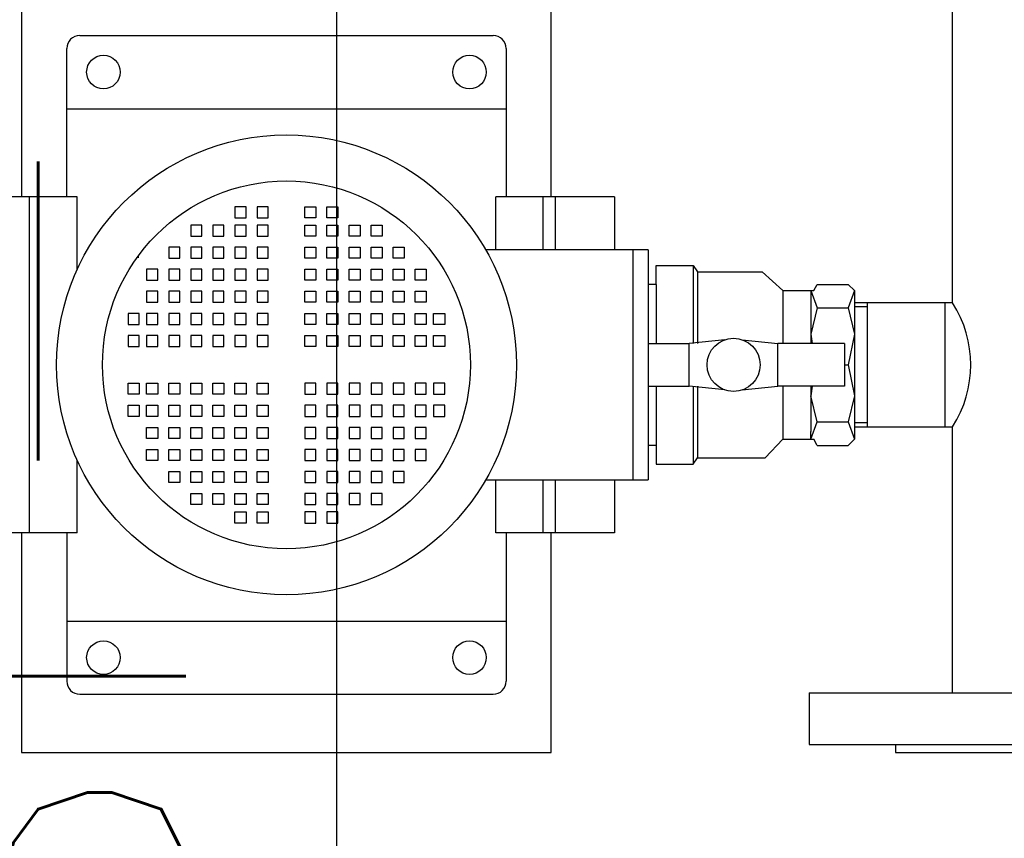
# Model space of a CAD drawing. Header units: inches. Extents: x -281236 to -70395, y 38777 to 102341.
# Tile 31 of 244: x -139570 to -139532, y 41287 to 41319. Entities that reach past the tile are written whole.
import ezdxf
from ezdxf.enums import TextEntityAlignment as Align

# ---------------------------------------------------------------- set-up
doc = ezdxf.new("R2010")
doc.units = ezdxf.units.IN
doc.header["$MEASUREMENT"] = 0
for name, color, linetype in [('Cieniutko', 8, 'Continuous'), ('E-90', 6, 'Continuous'), ('E35', 6, 'Continuous')]:
    doc.layers.add(name, color=color, linetype=linetype)
doc.styles.add('ROMANS', font='romans', dxfattribs={"width": 0.85})

msp = doc.modelspace()

# ---------------------------------------------------------------- linework, layer by layer
at = {"layer": 'Cieniutko'}
for p, q in [((-139534.349, 41308.198), (-139534.349, 41333.398)), ((-139570.379, 41329.298), (-139570.379, 41312.298)), ((-139549.879, 41312.298), (-139549.879, 41329.298)), ((-139568.129, 41318.548), (-139552.129, 41318.548)), ((-139568.629, 41312.298), (-139568.629, 41318.048)), ((-139551.629, 41318.048), (-139551.629, 41312.298)), ((-139568.629, 41315.715), (-139551.629, 41315.715)), ((-139568.229, 41312.298), (-139572.829, 41312.298)), ((-139570.069, 41299.298), (-139570.069, 41312.298)), ((-139568.229, 41309.486), (-139568.229, 41312.298)), ((-139547.429, 41312.298), (-139552.029, 41312.298)), ((-139552.029, 41310.248), (-139552.029, 41312.298)), ((-139550.189, 41310.248), (-139550.189, 41312.298)), ((-139549.729, 41312.298), (-139549.729, 41310.248)), ((-139547.429, 41312.298), (-139547.429, 41310.248)), ((-139562.122, 41311.921), (-139562.122, 41311.494)), ((-139561.695, 41311.921), (-139562.122, 41311.921)), ((-139561.695, 41311.494), (-139561.695, 41311.921)), ((-139561.268, 41311.921), (-139561.268, 41311.494)), ((-139560.841, 41311.921), (-139561.268, 41311.921)), ((-139560.841, 41311.494), (-139560.841, 41311.921)), ((-139559.417, 41311.921), (-139558.99, 41311.921)), ((-139559.417, 41311.494), (-139559.417, 41311.921)), ((-139558.99, 41311.921), (-139558.99, 41311.494)), ((-139558.562, 41311.921), (-139558.135, 41311.921)), ((-139558.562, 41311.494), (-139558.562, 41311.921)), ((-139558.135, 41311.921), (-139558.135, 41311.494)), ((-139562.122, 41311.494), (-139561.695, 41311.494)), ((-139561.268, 41311.494), (-139560.841, 41311.494)), ((-139558.99, 41311.494), (-139559.417, 41311.494)), ((-139558.135, 41311.494), (-139558.562, 41311.494)), ((-139563.831, 41311.209), (-139563.831, 41310.782)), ((-139563.404, 41311.209), (-139563.831, 41311.209)), ((-139563.831, 41311.209), (-139563.831, 41310.782)), ((-139563.404, 41311.209), (-139563.831, 41311.209)), ((-139563.404, 41310.782), (-139563.404, 41311.209)), ((-139563.404, 41310.782), (-139563.404, 41311.209)), ((-139562.977, 41311.209), (-139562.977, 41310.782)), ((-139562.55, 41311.209), (-139562.977, 41311.209)), ((-139562.55, 41310.782), (-139562.55, 41311.209)), ((-139562.122, 41311.209), (-139562.122, 41310.782)), ((-139561.695, 41311.209), (-139562.122, 41311.209)), ((-139561.695, 41310.782), (-139561.695, 41311.209)), ((-139561.268, 41311.209), (-139561.268, 41310.782)), ((-139560.841, 41311.209), (-139561.268, 41311.209)), ((-139560.841, 41310.782), (-139560.841, 41311.209)), ((-139559.417, 41311.209), (-139558.99, 41311.209)), ((-139559.417, 41310.782), (-139559.417, 41311.209)), ((-139558.99, 41311.209), (-139558.99, 41310.782)), ((-139558.562, 41311.209), (-139558.135, 41311.209)), ((-139558.562, 41310.782), (-139558.562, 41311.209)), ((-139558.135, 41311.209), (-139558.135, 41310.782)), ((-139557.708, 41311.209), (-139557.281, 41311.209)), ((-139557.708, 41310.782), (-139557.708, 41311.209)), ((-139557.281, 41311.209), (-139557.281, 41310.782)), ((-139556.854, 41311.209), (-139556.426, 41311.209)), ((-139556.854, 41310.782), (-139556.854, 41311.209)), ((-139556.854, 41311.209), (-139556.426, 41311.209)), ((-139556.854, 41310.782), (-139556.854, 41311.209)), ((-139556.426, 41311.209), (-139556.426, 41310.782)), ((-139556.426, 41311.209), (-139556.426, 41310.782)), ((-139563.831, 41310.782), (-139563.404, 41310.782)), ((-139563.831, 41310.782), (-139563.404, 41310.782)), ((-139562.977, 41310.782), (-139562.55, 41310.782)), ((-139562.122, 41310.782), (-139561.695, 41310.782)), ((-139561.268, 41310.782), (-139560.841, 41310.782)), ((-139558.99, 41310.782), (-139559.417, 41310.782)), ((-139558.135, 41310.782), (-139558.562, 41310.782)), ((-139557.281, 41310.782), (-139557.708, 41310.782)), ((-139556.426, 41310.782), (-139556.854, 41310.782)), ((-139556.426, 41310.782), (-139556.854, 41310.782)), ((-139564.686, 41310.355), (-139564.686, 41309.928)), ((-139564.258, 41310.355), (-139564.686, 41310.355)), ((-139564.258, 41309.928), (-139564.258, 41310.355)), ((-139563.831, 41310.355), (-139563.831, 41309.928)), ((-139563.404, 41310.355), (-139563.831, 41310.355)), ((-139563.831, 41310.355), (-139563.831, 41309.928)), ((-139563.404, 41310.355), (-139563.831, 41310.355)), ((-139563.404, 41309.928), (-139563.404, 41310.355)), ((-139563.404, 41309.928), (-139563.404, 41310.355)), ((-139562.977, 41310.355), (-139562.977, 41309.928)), ((-139562.55, 41310.355), (-139562.977, 41310.355)), ((-139562.55, 41309.928), (-139562.55, 41310.355)), ((-139562.122, 41310.355), (-139562.122, 41309.928)), ((-139561.695, 41310.355), (-139562.122, 41310.355)), ((-139561.695, 41309.928), (-139561.695, 41310.355)), ((-139561.268, 41310.355), (-139561.268, 41309.928)), ((-139560.841, 41310.355), (-139561.268, 41310.355)), ((-139560.841, 41309.928), (-139560.841, 41310.355)), ((-139559.417, 41310.355), (-139558.99, 41310.355)), ((-139559.417, 41309.928), (-139559.417, 41310.355)), ((-139558.99, 41310.355), (-139558.99, 41309.928)), ((-139558.562, 41310.355), (-139558.135, 41310.355)), ((-139558.562, 41309.928), (-139558.562, 41310.355)), ((-139558.135, 41310.355), (-139558.135, 41309.928)), ((-139557.708, 41310.355), (-139557.281, 41310.355)), ((-139557.708, 41309.928), (-139557.708, 41310.355)), ((-139557.281, 41310.355), (-139557.281, 41309.928)), ((-139556.854, 41310.355), (-139556.426, 41310.355)), ((-139556.854, 41309.928), (-139556.854, 41310.355)), ((-139556.854, 41310.355), (-139556.426, 41310.355)), ((-139556.854, 41309.928), (-139556.854, 41310.355)), ((-139556.426, 41310.355), (-139556.426, 41309.928)), ((-139556.426, 41310.355), (-139556.426, 41309.928)), ((-139555.999, 41310.355), (-139555.572, 41310.355)), ((-139555.999, 41309.928), (-139555.999, 41310.355)), ((-139555.572, 41310.355), (-139555.572, 41309.928)), ((-139546.129, 41310.248), (-139552.421, 41310.248)), ((-139546.729, 41310.248), (-139546.729, 41301.348)), ((-139546.129, 41310.248), (-139546.129, 41301.348)), ((-139565.868, 41310.012), (-139565.868, 41309.939)), ((-139564.686, 41309.928), (-139564.258, 41309.928)), ((-139563.831, 41309.928), (-139563.404, 41309.928)), ((-139563.831, 41309.928), (-139563.404, 41309.928)), ((-139562.977, 41309.928), (-139562.55, 41309.928)), ((-139562.122, 41309.928), (-139561.695, 41309.928)), ((-139561.268, 41309.928), (-139560.841, 41309.928)), ((-139558.99, 41309.928), (-139559.417, 41309.928)), ((-139558.135, 41309.928), (-139558.562, 41309.928)), ((-139557.281, 41309.928), (-139557.708, 41309.928)), ((-139556.426, 41309.928), (-139556.854, 41309.928)), ((-139556.426, 41309.928), (-139556.854, 41309.928)), ((-139555.572, 41309.928), (-139555.999, 41309.928)), ((-139565.54, 41309.5), (-139565.54, 41309.073)), ((-139565.113, 41309.5), (-139565.54, 41309.5)), ((-139565.54, 41309.5), (-139565.54, 41309.073)), ((-139565.113, 41309.5), (-139565.54, 41309.5)), ((-139565.113, 41309.073), (-139565.113, 41309.5)), ((-139565.113, 41309.073), (-139565.113, 41309.5)), ((-139564.686, 41309.5), (-139564.686, 41309.073)), ((-139564.258, 41309.5), (-139564.686, 41309.5)), ((-139564.686, 41309.5), (-139564.686, 41309.073)), ((-139564.258, 41309.5), (-139564.686, 41309.5)), ((-139564.258, 41309.073), (-139564.258, 41309.5)), ((-139564.258, 41309.073), (-139564.258, 41309.5)), ((-139563.831, 41309.5), (-139563.831, 41309.073)), ((-139563.404, 41309.5), (-139563.831, 41309.5)), ((-139563.831, 41309.5), (-139563.831, 41309.073)), ((-139563.404, 41309.5), (-139563.831, 41309.5)), ((-139563.831, 41309.5), (-139563.831, 41309.073)), ((-139563.404, 41309.5), (-139563.831, 41309.5)), ((-139563.831, 41309.5), (-139563.831, 41309.073)), ((-139563.404, 41309.5), (-139563.831, 41309.5)), ((-139563.404, 41309.073), (-139563.404, 41309.5)), ((-139563.404, 41309.073), (-139563.404, 41309.5)), ((-139563.404, 41309.073), (-139563.404, 41309.5)), ((-139563.404, 41309.073), (-139563.404, 41309.5)), ((-139562.977, 41309.5), (-139562.977, 41309.073)), ((-139562.55, 41309.5), (-139562.977, 41309.5)), ((-139562.977, 41309.5), (-139562.977, 41309.073)), ((-139562.55, 41309.5), (-139562.977, 41309.5)), ((-139562.55, 41309.073), (-139562.55, 41309.5)), ((-139562.55, 41309.073), (-139562.55, 41309.5)), ((-139562.122, 41309.5), (-139562.122, 41309.073)), ((-139561.695, 41309.5), (-139562.122, 41309.5)), ((-139562.122, 41309.5), (-139562.122, 41309.073)), ((-139561.695, 41309.5), (-139562.122, 41309.5)), ((-139561.695, 41309.073), (-139561.695, 41309.5)), ((-139561.695, 41309.073), (-139561.695, 41309.5)), ((-139561.268, 41309.5), (-139561.268, 41309.073)), ((-139560.841, 41309.5), (-139561.268, 41309.5)), ((-139561.268, 41309.5), (-139561.268, 41309.073)), ((-139560.841, 41309.5), (-139561.268, 41309.5)), ((-139560.841, 41309.073), (-139560.841, 41309.5)), ((-139560.841, 41309.073), (-139560.841, 41309.5)), ((-139559.417, 41309.5), (-139558.99, 41309.5)), ((-139559.417, 41309.073), (-139559.417, 41309.5)), ((-139559.417, 41309.5), (-139558.99, 41309.5)), ((-139559.417, 41309.073), (-139559.417, 41309.5)), ((-139558.99, 41309.5), (-139558.99, 41309.073)), ((-139558.99, 41309.5), (-139558.99, 41309.073)), ((-139558.562, 41309.5), (-139558.135, 41309.5)), ((-139558.562, 41309.073), (-139558.562, 41309.5)), ((-139558.562, 41309.5), (-139558.135, 41309.5)), ((-139558.562, 41309.073), (-139558.562, 41309.5)), ((-139558.135, 41309.5), (-139558.135, 41309.073)), ((-139558.135, 41309.5), (-139558.135, 41309.073)), ((-139557.708, 41309.5), (-139557.281, 41309.5)), ((-139557.708, 41309.073), (-139557.708, 41309.5)), ((-139557.708, 41309.5), (-139557.281, 41309.5)), ((-139557.708, 41309.073), (-139557.708, 41309.5)), ((-139557.281, 41309.5), (-139557.281, 41309.073)), ((-139557.281, 41309.5), (-139557.281, 41309.073)), ((-139556.854, 41309.5), (-139556.426, 41309.5)), ((-139556.854, 41309.073), (-139556.854, 41309.5)), ((-139556.854, 41309.5), (-139556.426, 41309.5)), ((-139556.854, 41309.073), (-139556.854, 41309.5)), ((-139556.854, 41309.5), (-139556.426, 41309.5)), ((-139556.854, 41309.073), (-139556.854, 41309.5)), ((-139556.854, 41309.5), (-139556.426, 41309.5)), ((-139556.854, 41309.073), (-139556.854, 41309.5)), ((-139556.426, 41309.5), (-139556.426, 41309.073)), ((-139556.426, 41309.5), (-139556.426, 41309.073)), ((-139556.426, 41309.5), (-139556.426, 41309.073)), ((-139556.426, 41309.5), (-139556.426, 41309.073)), ((-139555.999, 41309.5), (-139555.572, 41309.5)), ((-139555.999, 41309.073), (-139555.999, 41309.5)), ((-139555.999, 41309.5), (-139555.572, 41309.5)), ((-139555.999, 41309.073), (-139555.999, 41309.5)), ((-139555.572, 41309.5), (-139555.572, 41309.073)), ((-139555.572, 41309.5), (-139555.572, 41309.073)), ((-139555.145, 41309.5), (-139554.718, 41309.5)), ((-139555.145, 41309.073), (-139555.145, 41309.5)), ((-139555.145, 41309.5), (-139554.718, 41309.5)), ((-139555.145, 41309.073), (-139555.145, 41309.5)), ((-139554.718, 41309.5), (-139554.718, 41309.073)), ((-139554.718, 41309.5), (-139554.718, 41309.073)), ((-139545.816, 41309.006), (-139545.816, 41309.638)), ((-139545.816, 41309.638), (-139544.385, 41309.638)), ((-139545.816, 41308.915), (-139545.816, 41309.398)), ((-139544.385, 41309.638), (-139544.385, 41306.621)), ((-139544.385, 41309.638), (-139544.226, 41309.398)), ((-139544.226, 41309.398), (-139544.226, 41306.621)), ((-139544.226, 41309.398), (-139544.084, 41309.398)), ((-139544.084, 41309.398), (-139541.712, 41309.398)), ((-139541.712, 41309.398), (-139540.916, 41308.678)), ((-139565.54, 41309.073), (-139565.113, 41309.073)), ((-139565.54, 41309.073), (-139565.113, 41309.073)), ((-139564.686, 41309.073), (-139564.258, 41309.073)), ((-139564.686, 41309.073), (-139564.258, 41309.073)), ((-139563.831, 41309.073), (-139563.404, 41309.073)), ((-139563.831, 41309.073), (-139563.404, 41309.073)), ((-139563.831, 41309.073), (-139563.404, 41309.073)), ((-139563.831, 41309.073), (-139563.404, 41309.073)), ((-139562.977, 41309.073), (-139562.55, 41309.073)), ((-139562.977, 41309.073), (-139562.55, 41309.073)), ((-139562.122, 41309.073), (-139561.695, 41309.073)), ((-139562.122, 41309.073), (-139561.695, 41309.073)), ((-139561.268, 41309.073), (-139560.841, 41309.073)), ((-139561.268, 41309.073), (-139560.841, 41309.073)), ((-139558.99, 41309.073), (-139559.417, 41309.073)), ((-139558.99, 41309.073), (-139559.417, 41309.073)), ((-139558.135, 41309.073), (-139558.562, 41309.073)), ((-139558.135, 41309.073), (-139558.562, 41309.073)), ((-139557.281, 41309.073), (-139557.708, 41309.073)), ((-139557.281, 41309.073), (-139557.708, 41309.073)), ((-139556.426, 41309.073), (-139556.854, 41309.073)), ((-139556.426, 41309.073), (-139556.854, 41309.073)), ((-139556.426, 41309.073), (-139556.854, 41309.073)), ((-139556.426, 41309.073), (-139556.854, 41309.073)), ((-139555.572, 41309.073), (-139555.999, 41309.073)), ((-139555.572, 41309.073), (-139555.999, 41309.073)), ((-139554.718, 41309.073), (-139555.145, 41309.073)), ((-139554.718, 41309.073), (-139555.145, 41309.073)), ((-139565.54, 41308.646), (-139565.54, 41308.219)), ((-139565.113, 41308.646), (-139565.54, 41308.646)), ((-139565.113, 41308.219), (-139565.113, 41308.646)), ((-139564.686, 41308.646), (-139564.686, 41308.219)), ((-139564.258, 41308.646), (-139564.686, 41308.646)), ((-139564.258, 41308.219), (-139564.258, 41308.646)), ((-139563.831, 41308.646), (-139563.831, 41308.219)), ((-139563.404, 41308.646), (-139563.831, 41308.646)), ((-139563.831, 41308.646), (-139563.831, 41308.219)), ((-139563.404, 41308.646), (-139563.831, 41308.646)), ((-139563.404, 41308.219), (-139563.404, 41308.646)), ((-139563.404, 41308.219), (-139563.404, 41308.646)), ((-139562.977, 41308.646), (-139562.977, 41308.219)), ((-139562.55, 41308.646), (-139562.977, 41308.646)), ((-139562.55, 41308.219), (-139562.55, 41308.646)), ((-139562.122, 41308.646), (-139562.122, 41308.219)), ((-139561.695, 41308.646), (-139562.122, 41308.646)), ((-139561.695, 41308.219), (-139561.695, 41308.646)), ((-139561.268, 41308.646), (-139561.268, 41308.219)), ((-139560.841, 41308.646), (-139561.268, 41308.646)), ((-139560.841, 41308.219), (-139560.841, 41308.646)), ((-139559.417, 41308.646), (-139558.99, 41308.646)), ((-139559.417, 41308.219), (-139559.417, 41308.646)), ((-139558.99, 41308.646), (-139558.99, 41308.219)), ((-139558.562, 41308.646), (-139558.135, 41308.646)), ((-139558.562, 41308.219), (-139558.562, 41308.646)), ((-139558.135, 41308.646), (-139558.135, 41308.219)), ((-139557.708, 41308.646), (-139557.281, 41308.646)), ((-139557.708, 41308.219), (-139557.708, 41308.646)), ((-139557.281, 41308.646), (-139557.281, 41308.219)), ((-139556.854, 41308.646), (-139556.426, 41308.646)), ((-139556.854, 41308.219), (-139556.854, 41308.646)), ((-139556.854, 41308.646), (-139556.426, 41308.646)), ((-139556.854, 41308.219), (-139556.854, 41308.646)), ((-139556.426, 41308.646), (-139556.426, 41308.219)), ((-139556.426, 41308.646), (-139556.426, 41308.219)), ((-139555.999, 41308.646), (-139555.572, 41308.646)), ((-139555.999, 41308.219), (-139555.999, 41308.646)), ((-139555.572, 41308.646), (-139555.572, 41308.219)), ((-139555.145, 41308.646), (-139554.718, 41308.646)), ((-139555.145, 41308.219), (-139555.145, 41308.646)), ((-139554.718, 41308.646), (-139554.718, 41308.219)), ((-139545.816, 41308.915), (-139546.129, 41308.915)), ((-139545.816, 41308.915), (-139545.816, 41308.915)), ((-139545.816, 41308.915), (-139545.816, 41306.621)), ((-139540.916, 41308.678), (-139540.916, 41306.621)), ((-139540.916, 41308.678), (-139539.716, 41308.678)), ((-139539.832, 41308.678), (-139539.716, 41308.678)), ((-139539.832, 41308.678), (-139539.591, 41308.002)), ((-139539.832, 41308.678), (-139539.832, 41308.378)), ((-139539.716, 41308.678), (-139539.591, 41308.915)), ((-139539.591, 41308.915), (-139538.389, 41308.915)), ((-139538.389, 41308.915), (-139538.149, 41308.678)), ((-139538.149, 41308.678), (-139538.389, 41308.002)), ((-139538.149, 41308.678), (-139538.149, 41302.919)), ((-139565.54, 41308.219), (-139565.113, 41308.219)), ((-139564.686, 41308.219), (-139564.258, 41308.219)), ((-139563.831, 41308.219), (-139563.404, 41308.219)), ((-139563.831, 41308.219), (-139563.404, 41308.219)), ((-139562.977, 41308.219), (-139562.55, 41308.219)), ((-139562.122, 41308.219), (-139561.695, 41308.219)), ((-139561.268, 41308.219), (-139560.841, 41308.219)), ((-139558.99, 41308.219), (-139559.417, 41308.219)), ((-139558.135, 41308.219), (-139558.562, 41308.219)), ((-139557.281, 41308.219), (-139557.708, 41308.219)), ((-139556.426, 41308.219), (-139556.854, 41308.219)), ((-139556.426, 41308.219), (-139556.854, 41308.219)), ((-139555.572, 41308.219), (-139555.999, 41308.219)), ((-139554.718, 41308.219), (-139555.145, 41308.219)), ((-139539.832, 41308.378), (-139539.832, 41306.621)), ((-139539.591, 41308.002), (-139539.832, 41306.992)), ((-139539.591, 41308.002), (-139538.389, 41308.002)), ((-139538.389, 41308.002), (-139538.149, 41306.992)), ((-139534.349, 41308.198), (-139538.149, 41308.198)), ((-139537.649, 41308.048), (-139538.149, 41308.048)), ((-139537.649, 41308.198), (-139537.649, 41303.398)), ((-139534.649, 41308.198), (-139534.649, 41303.398)), ((-139566.252, 41307.792), (-139566.252, 41307.364)), ((-139565.825, 41307.792), (-139566.252, 41307.792)), ((-139565.825, 41307.364), (-139565.825, 41307.792)), ((-139565.54, 41307.792), (-139565.54, 41307.364)), ((-139565.113, 41307.792), (-139565.54, 41307.792)), ((-139565.113, 41307.364), (-139565.113, 41307.792)), ((-139564.686, 41307.792), (-139564.686, 41307.364)), ((-139564.258, 41307.792), (-139564.686, 41307.792)), ((-139564.258, 41307.364), (-139564.258, 41307.792)), ((-139563.831, 41307.792), (-139563.831, 41307.364)), ((-139563.404, 41307.792), (-139563.831, 41307.792)), ((-139563.831, 41307.792), (-139563.831, 41307.364)), ((-139563.404, 41307.792), (-139563.831, 41307.792)), ((-139563.404, 41307.364), (-139563.404, 41307.792)), ((-139563.404, 41307.364), (-139563.404, 41307.792)), ((-139562.977, 41307.792), (-139562.977, 41307.364)), ((-139562.55, 41307.792), (-139562.977, 41307.792)), ((-139562.55, 41307.364), (-139562.55, 41307.792)), ((-139562.122, 41307.792), (-139562.122, 41307.364)), ((-139561.695, 41307.792), (-139562.122, 41307.792)), ((-139561.695, 41307.364), (-139561.695, 41307.792)), ((-139561.268, 41307.792), (-139561.268, 41307.364)), ((-139560.841, 41307.792), (-139561.268, 41307.792)), ((-139560.841, 41307.364), (-139560.841, 41307.792)), ((-139559.417, 41307.792), (-139558.99, 41307.792)), ((-139559.417, 41307.364), (-139559.417, 41307.792)), ((-139558.99, 41307.792), (-139558.99, 41307.364)), ((-139558.562, 41307.792), (-139558.135, 41307.792)), ((-139558.562, 41307.364), (-139558.562, 41307.792)), ((-139558.135, 41307.792), (-139558.135, 41307.364)), ((-139557.708, 41307.792), (-139557.281, 41307.792)), ((-139557.708, 41307.364), (-139557.708, 41307.792)), ((-139557.281, 41307.792), (-139557.281, 41307.364)), ((-139556.854, 41307.792), (-139556.426, 41307.792)), ((-139556.854, 41307.364), (-139556.854, 41307.792)), ((-139556.854, 41307.792), (-139556.426, 41307.792)), ((-139556.854, 41307.364), (-139556.854, 41307.792)), ((-139556.426, 41307.792), (-139556.426, 41307.364)), ((-139556.426, 41307.792), (-139556.426, 41307.364)), ((-139555.999, 41307.792), (-139555.572, 41307.792)), ((-139555.999, 41307.364), (-139555.999, 41307.792)), ((-139555.572, 41307.792), (-139555.572, 41307.364)), ((-139555.145, 41307.792), (-139554.718, 41307.792)), ((-139555.145, 41307.364), (-139555.145, 41307.792)), ((-139554.718, 41307.792), (-139554.718, 41307.364)), ((-139554.433, 41307.792), (-139554.006, 41307.792)), ((-139554.433, 41307.364), (-139554.433, 41307.792)), ((-139554.006, 41307.792), (-139554.006, 41307.364)), ((-139566.252, 41307.364), (-139565.825, 41307.364)), ((-139565.54, 41307.364), (-139565.113, 41307.364)), ((-139564.686, 41307.364), (-139564.258, 41307.364)), ((-139563.831, 41307.364), (-139563.404, 41307.364)), ((-139563.831, 41307.364), (-139563.404, 41307.364)), ((-139562.977, 41307.364), (-139562.55, 41307.364)), ((-139562.122, 41307.364), (-139561.695, 41307.364)), ((-139561.268, 41307.364), (-139560.841, 41307.364)), ((-139558.99, 41307.364), (-139559.417, 41307.364)), ((-139558.135, 41307.364), (-139558.562, 41307.364)), ((-139557.281, 41307.364), (-139557.708, 41307.364)), ((-139556.426, 41307.364), (-139556.854, 41307.364)), ((-139556.426, 41307.364), (-139556.854, 41307.364)), ((-139555.572, 41307.364), (-139555.999, 41307.364)), ((-139554.718, 41307.364), (-139555.145, 41307.364)), ((-139554.006, 41307.364), (-139554.433, 41307.364)), ((-139566.252, 41306.937), (-139566.252, 41306.51)), ((-139565.825, 41306.937), (-139566.252, 41306.937)), ((-139565.825, 41306.51), (-139565.825, 41306.937)), ((-139565.54, 41306.937), (-139565.54, 41306.51)), ((-139565.113, 41306.937), (-139565.54, 41306.937)), ((-139565.113, 41306.51), (-139565.113, 41306.937)), ((-139564.686, 41306.937), (-139564.686, 41306.51)), ((-139564.258, 41306.937), (-139564.686, 41306.937)), ((-139564.258, 41306.51), (-139564.258, 41306.937)), ((-139563.831, 41306.937), (-139563.831, 41306.51)), ((-139563.404, 41306.937), (-139563.831, 41306.937)), ((-139563.831, 41306.937), (-139563.831, 41306.51)), ((-139563.404, 41306.937), (-139563.831, 41306.937)), ((-139563.404, 41306.51), (-139563.404, 41306.937)), ((-139563.404, 41306.51), (-139563.404, 41306.937)), ((-139562.977, 41306.937), (-139562.977, 41306.51)), ((-139562.55, 41306.937), (-139562.977, 41306.937)), ((-139562.55, 41306.51), (-139562.55, 41306.937)), ((-139562.122, 41306.937), (-139562.122, 41306.51)), ((-139561.695, 41306.937), (-139562.122, 41306.937)), ((-139561.695, 41306.51), (-139561.695, 41306.937)), ((-139561.268, 41306.937), (-139561.268, 41306.51)), ((-139560.841, 41306.937), (-139561.268, 41306.937)), ((-139560.841, 41306.51), (-139560.841, 41306.937)), ((-139559.417, 41306.937), (-139558.99, 41306.937)), ((-139559.417, 41306.51), (-139559.417, 41306.937)), ((-139558.99, 41306.937), (-139558.99, 41306.51)), ((-139558.562, 41306.937), (-139558.135, 41306.937)), ((-139558.562, 41306.51), (-139558.562, 41306.937)), ((-139558.135, 41306.937), (-139558.135, 41306.51)), ((-139557.708, 41306.937), (-139557.281, 41306.937)), ((-139557.708, 41306.51), (-139557.708, 41306.937)), ((-139557.281, 41306.937), (-139557.281, 41306.51)), ((-139556.854, 41306.937), (-139556.426, 41306.937)), ((-139556.854, 41306.51), (-139556.854, 41306.937)), ((-139556.854, 41306.937), (-139556.426, 41306.937)), ((-139556.854, 41306.51), (-139556.854, 41306.937)), ((-139556.426, 41306.937), (-139556.426, 41306.51)), ((-139556.426, 41306.937), (-139556.426, 41306.51)), ((-139555.999, 41306.937), (-139555.572, 41306.937)), ((-139555.999, 41306.51), (-139555.999, 41306.937)), ((-139555.572, 41306.937), (-139555.572, 41306.51)), ((-139555.145, 41306.937), (-139554.718, 41306.937)), ((-139555.145, 41306.51), (-139555.145, 41306.937)), ((-139554.718, 41306.937), (-139554.718, 41306.51)), ((-139554.433, 41306.937), (-139554.006, 41306.937)), ((-139554.433, 41306.51), (-139554.433, 41306.937)), ((-139554.006, 41306.937), (-139554.006, 41306.51)), ((-139543.159, 41306.771), (-139544.538, 41306.621)), ((-139542.488, 41306.771), (-139541.109, 41306.621)), ((-139539.832, 41306.992), (-139539.781, 41306.621)), ((-139538.149, 41306.992), (-139538.389, 41305.798)), ((-139566.252, 41306.51), (-139565.825, 41306.51)), ((-139565.54, 41306.51), (-139565.113, 41306.51)), ((-139564.686, 41306.51), (-139564.258, 41306.51)), ((-139563.831, 41306.51), (-139563.404, 41306.51)), ((-139563.831, 41306.51), (-139563.404, 41306.51)), ((-139562.977, 41306.51), (-139562.55, 41306.51)), ((-139562.122, 41306.51), (-139561.695, 41306.51)), ((-139561.268, 41306.51), (-139560.841, 41306.51)), ((-139558.99, 41306.51), (-139559.417, 41306.51)), ((-139558.135, 41306.51), (-139558.562, 41306.51)), ((-139557.281, 41306.51), (-139557.708, 41306.51)), ((-139556.426, 41306.51), (-139556.854, 41306.51)), ((-139556.426, 41306.51), (-139556.854, 41306.51)), ((-139555.572, 41306.51), (-139555.999, 41306.51)), ((-139554.718, 41306.51), (-139555.145, 41306.51)), ((-139554.006, 41306.51), (-139554.433, 41306.51)), ((-139546.129, 41306.621), (-139544.538, 41306.621)), ((-139544.538, 41304.976), (-139544.538, 41306.621)), ((-139538.538, 41306.621), (-139541.109, 41306.621)), ((-139541.109, 41304.976), (-139541.109, 41306.621)), ((-139538.538, 41306.621), (-139538.538, 41304.976)), ((-139538.538, 41305.798), (-139538.389, 41305.798)), ((-139538.389, 41305.798), (-139538.149, 41304.605)), ((-139566.252, 41305.086), (-139565.825, 41305.086)), ((-139566.252, 41304.659), (-139566.252, 41305.086)), ((-139565.825, 41305.086), (-139565.825, 41304.659)), ((-139565.54, 41305.086), (-139565.113, 41305.086)), ((-139565.54, 41304.659), (-139565.54, 41305.086)), ((-139565.113, 41305.086), (-139565.113, 41304.659)), ((-139564.686, 41305.086), (-139564.258, 41305.086)), ((-139564.686, 41304.659), (-139564.686, 41305.086)), ((-139564.258, 41305.086), (-139564.258, 41304.659)), ((-139563.831, 41305.086), (-139563.404, 41305.086)), ((-139563.831, 41304.659), (-139563.831, 41305.086)), ((-139563.831, 41305.086), (-139563.404, 41305.086)), ((-139563.831, 41304.659), (-139563.831, 41305.086)), ((-139563.404, 41305.086), (-139563.404, 41304.659)), ((-139563.404, 41305.086), (-139563.404, 41304.659)), ((-139562.977, 41305.086), (-139562.55, 41305.086)), ((-139562.977, 41304.659), (-139562.977, 41305.086)), ((-139562.55, 41305.086), (-139562.55, 41304.659)), ((-139562.122, 41305.086), (-139561.695, 41305.086)), ((-139562.122, 41304.659), (-139562.122, 41305.086)), ((-139561.695, 41305.086), (-139561.695, 41304.659)), ((-139561.268, 41305.086), (-139560.841, 41305.086)), ((-139561.268, 41304.659), (-139561.268, 41305.086)), ((-139560.841, 41305.086), (-139560.841, 41304.659)), ((-139558.99, 41305.086), (-139559.417, 41305.086)), ((-139559.417, 41305.086), (-139559.417, 41304.659)), ((-139558.99, 41304.659), (-139558.99, 41305.086)), ((-139558.135, 41305.086), (-139558.562, 41305.086)), ((-139558.562, 41305.086), (-139558.562, 41304.659)), ((-139558.135, 41304.659), (-139558.135, 41305.086)), ((-139557.281, 41305.086), (-139557.708, 41305.086)), ((-139557.708, 41305.086), (-139557.708, 41304.659)), ((-139557.281, 41304.659), (-139557.281, 41305.086)), ((-139556.426, 41305.086), (-139556.854, 41305.086)), ((-139556.854, 41305.086), (-139556.854, 41304.659)), ((-139556.426, 41305.086), (-139556.854, 41305.086)), ((-139556.854, 41305.086), (-139556.854, 41304.659)), ((-139556.426, 41304.659), (-139556.426, 41305.086)), ((-139556.426, 41304.659), (-139556.426, 41305.086)), ((-139555.572, 41305.086), (-139555.999, 41305.086)), ((-139555.999, 41305.086), (-139555.999, 41304.659)), ((-139555.572, 41304.659), (-139555.572, 41305.086)), ((-139554.718, 41305.086), (-139555.145, 41305.086)), ((-139555.145, 41305.086), (-139555.145, 41304.659)), ((-139554.718, 41304.659), (-139554.718, 41305.086)), ((-139554.006, 41305.086), (-139554.433, 41305.086)), ((-139554.433, 41305.086), (-139554.433, 41304.659)), ((-139554.006, 41304.659), (-139554.006, 41305.086)), ((-139546.129, 41304.976), (-139544.538, 41304.976)), ((-139545.816, 41304.976), (-139545.816, 41302.682)), ((-139543.159, 41304.826), (-139544.538, 41304.976)), ((-139544.385, 41304.976), (-139544.385, 41301.958)), ((-139544.226, 41304.976), (-139544.226, 41302.198)), ((-139542.488, 41304.826), (-139541.109, 41304.976)), ((-139538.538, 41304.976), (-139541.109, 41304.976)), ((-139540.916, 41304.976), (-139540.916, 41302.918)), ((-139539.781, 41304.976), (-139539.832, 41304.605)), ((-139539.832, 41304.976), (-139539.832, 41303.219)), ((-139565.825, 41304.659), (-139566.252, 41304.659)), ((-139565.113, 41304.659), (-139565.54, 41304.659)), ((-139564.258, 41304.659), (-139564.686, 41304.659)), ((-139563.404, 41304.659), (-139563.831, 41304.659)), ((-139563.404, 41304.659), (-139563.831, 41304.659)), ((-139562.55, 41304.659), (-139562.977, 41304.659)), ((-139561.695, 41304.659), (-139562.122, 41304.659)), ((-139560.841, 41304.659), (-139561.268, 41304.659)), ((-139559.417, 41304.659), (-139558.99, 41304.659)), ((-139558.562, 41304.659), (-139558.135, 41304.659)), ((-139557.708, 41304.659), (-139557.281, 41304.659)), ((-139556.854, 41304.659), (-139556.426, 41304.659)), ((-139556.854, 41304.659), (-139556.426, 41304.659)), ((-139555.999, 41304.659), (-139555.572, 41304.659)), ((-139555.145, 41304.659), (-139554.718, 41304.659)), ((-139554.433, 41304.659), (-139554.006, 41304.659)), ((-139539.591, 41303.595), (-139539.832, 41304.605)), ((-139538.149, 41304.605), (-139538.389, 41303.595)), ((-139566.252, 41304.232), (-139565.825, 41304.232)), ((-139566.252, 41303.804), (-139566.252, 41304.232)), ((-139565.825, 41304.232), (-139565.825, 41303.804)), ((-139565.54, 41304.232), (-139565.113, 41304.232)), ((-139565.54, 41303.804), (-139565.54, 41304.232)), ((-139565.113, 41304.232), (-139565.113, 41303.804)), ((-139564.686, 41304.232), (-139564.258, 41304.232)), ((-139564.686, 41303.804), (-139564.686, 41304.232)), ((-139564.258, 41304.232), (-139564.258, 41303.804)), ((-139563.831, 41304.232), (-139563.404, 41304.232)), ((-139563.831, 41303.804), (-139563.831, 41304.232)), ((-139563.831, 41304.232), (-139563.404, 41304.232)), ((-139563.831, 41303.804), (-139563.831, 41304.232)), ((-139563.404, 41304.232), (-139563.404, 41303.804)), ((-139563.404, 41304.232), (-139563.404, 41303.804)), ((-139562.977, 41304.232), (-139562.55, 41304.232)), ((-139562.977, 41303.804), (-139562.977, 41304.232)), ((-139562.55, 41304.232), (-139562.55, 41303.804)), ((-139562.122, 41304.232), (-139561.695, 41304.232)), ((-139562.122, 41303.804), (-139562.122, 41304.232)), ((-139561.695, 41304.232), (-139561.695, 41303.804)), ((-139561.268, 41304.232), (-139560.841, 41304.232)), ((-139561.268, 41303.804), (-139561.268, 41304.232)), ((-139560.841, 41304.232), (-139560.841, 41303.804)), ((-139558.99, 41304.232), (-139559.417, 41304.232)), ((-139559.417, 41304.232), (-139559.417, 41303.804)), ((-139558.99, 41303.804), (-139558.99, 41304.232)), ((-139558.135, 41304.232), (-139558.562, 41304.232)), ((-139558.562, 41304.232), (-139558.562, 41303.804)), ((-139558.135, 41303.804), (-139558.135, 41304.232)), ((-139557.281, 41304.232), (-139557.708, 41304.232)), ((-139557.708, 41304.232), (-139557.708, 41303.804)), ((-139557.281, 41303.804), (-139557.281, 41304.232)), ((-139556.426, 41304.232), (-139556.854, 41304.232)), ((-139556.854, 41304.232), (-139556.854, 41303.804)), ((-139556.426, 41304.232), (-139556.854, 41304.232)), ((-139556.854, 41304.232), (-139556.854, 41303.804)), ((-139556.426, 41303.804), (-139556.426, 41304.232)), ((-139556.426, 41303.804), (-139556.426, 41304.232)), ((-139555.572, 41304.232), (-139555.999, 41304.232)), ((-139555.999, 41304.232), (-139555.999, 41303.804)), ((-139555.572, 41303.804), (-139555.572, 41304.232)), ((-139554.718, 41304.232), (-139555.145, 41304.232)), ((-139555.145, 41304.232), (-139555.145, 41303.804)), ((-139554.718, 41303.804), (-139554.718, 41304.232)), ((-139554.006, 41304.232), (-139554.433, 41304.232)), ((-139554.433, 41304.232), (-139554.433, 41303.804)), ((-139554.006, 41303.804), (-139554.006, 41304.232)), ((-139565.825, 41303.804), (-139566.252, 41303.804)), ((-139565.113, 41303.804), (-139565.54, 41303.804)), ((-139564.258, 41303.804), (-139564.686, 41303.804)), ((-139563.404, 41303.804), (-139563.831, 41303.804)), ((-139563.404, 41303.804), (-139563.831, 41303.804)), ((-139562.55, 41303.804), (-139562.977, 41303.804)), ((-139561.695, 41303.804), (-139562.122, 41303.804)), ((-139560.841, 41303.804), (-139561.268, 41303.804)), ((-139559.417, 41303.804), (-139558.99, 41303.804)), ((-139558.562, 41303.804), (-139558.135, 41303.804)), ((-139557.708, 41303.804), (-139557.281, 41303.804)), ((-139556.854, 41303.804), (-139556.426, 41303.804)), ((-139556.854, 41303.804), (-139556.426, 41303.804)), ((-139555.999, 41303.804), (-139555.572, 41303.804)), ((-139555.145, 41303.804), (-139554.718, 41303.804)), ((-139554.433, 41303.804), (-139554.006, 41303.804)), ((-139565.54, 41303.377), (-139565.113, 41303.377)), ((-139565.54, 41302.95), (-139565.54, 41303.377)), ((-139565.113, 41303.377), (-139565.113, 41302.95)), ((-139564.686, 41303.377), (-139564.258, 41303.377)), ((-139564.686, 41302.95), (-139564.686, 41303.377)), ((-139564.258, 41303.377), (-139564.258, 41302.95)), ((-139563.831, 41303.377), (-139563.404, 41303.377)), ((-139563.831, 41302.95), (-139563.831, 41303.377)), ((-139563.831, 41303.377), (-139563.404, 41303.377)), ((-139563.831, 41302.95), (-139563.831, 41303.377)), ((-139563.404, 41303.377), (-139563.404, 41302.95)), ((-139563.404, 41303.377), (-139563.404, 41302.95)), ((-139562.977, 41303.377), (-139562.55, 41303.377)), ((-139562.977, 41302.95), (-139562.977, 41303.377)), ((-139562.55, 41303.377), (-139562.55, 41302.95)), ((-139562.122, 41303.377), (-139561.695, 41303.377)), ((-139562.122, 41302.95), (-139562.122, 41303.377)), ((-139561.695, 41303.377), (-139561.695, 41302.95)), ((-139561.268, 41303.377), (-139560.841, 41303.377)), ((-139561.268, 41302.95), (-139561.268, 41303.377)), ((-139560.841, 41303.377), (-139560.841, 41302.95)), ((-139558.99, 41303.377), (-139559.417, 41303.377)), ((-139559.417, 41303.377), (-139559.417, 41302.95)), ((-139558.99, 41302.95), (-139558.99, 41303.377)), ((-139558.135, 41303.377), (-139558.562, 41303.377)), ((-139558.562, 41303.377), (-139558.562, 41302.95)), ((-139558.135, 41302.95), (-139558.135, 41303.377)), ((-139557.281, 41303.377), (-139557.708, 41303.377)), ((-139557.708, 41303.377), (-139557.708, 41302.95)), ((-139557.281, 41302.95), (-139557.281, 41303.377)), ((-139556.426, 41303.377), (-139556.854, 41303.377)), ((-139556.854, 41303.377), (-139556.854, 41302.95)), ((-139556.426, 41303.377), (-139556.854, 41303.377)), ((-139556.854, 41303.377), (-139556.854, 41302.95)), ((-139556.426, 41302.95), (-139556.426, 41303.377)), ((-139556.426, 41302.95), (-139556.426, 41303.377)), ((-139555.572, 41303.377), (-139555.999, 41303.377)), ((-139555.999, 41303.377), (-139555.999, 41302.95)), ((-139555.572, 41302.95), (-139555.572, 41303.377)), ((-139554.718, 41303.377), (-139555.145, 41303.377)), ((-139555.145, 41303.377), (-139555.145, 41302.95)), ((-139554.718, 41302.95), (-139554.718, 41303.377)), ((-139539.832, 41302.919), (-139539.591, 41303.595)), ((-139539.591, 41303.595), (-139538.389, 41303.595)), ((-139538.389, 41303.595), (-139538.149, 41302.919)), ((-139537.649, 41303.548), (-139538.149, 41303.548)), ((-139538.149, 41303.398), (-139534.349, 41303.398)), ((-139534.349, 41293.098), (-139534.349, 41303.398)), ((-139565.113, 41302.95), (-139565.54, 41302.95)), ((-139564.258, 41302.95), (-139564.686, 41302.95)), ((-139563.404, 41302.95), (-139563.831, 41302.95)), ((-139563.404, 41302.95), (-139563.831, 41302.95)), ((-139562.55, 41302.95), (-139562.977, 41302.95)), ((-139561.695, 41302.95), (-139562.122, 41302.95)), ((-139560.841, 41302.95), (-139561.268, 41302.95)), ((-139559.417, 41302.95), (-139558.99, 41302.95)), ((-139558.562, 41302.95), (-139558.135, 41302.95)), ((-139557.708, 41302.95), (-139557.281, 41302.95)), ((-139556.854, 41302.95), (-139556.426, 41302.95)), ((-139556.854, 41302.95), (-139556.426, 41302.95)), ((-139555.999, 41302.95), (-139555.572, 41302.95)), ((-139555.145, 41302.95), (-139554.718, 41302.95)), ((-139541.608, 41302.198), (-139540.916, 41302.918)), ((-139540.916, 41302.918), (-139539.716, 41302.918)), ((-139539.832, 41302.919), (-139539.832, 41303.219)), ((-139539.832, 41302.919), (-139539.716, 41302.918)), ((-139539.591, 41302.682), (-139539.716, 41302.918)), ((-139538.149, 41302.919), (-139538.389, 41302.682)), ((-139565.54, 41302.523), (-139565.113, 41302.523)), ((-139565.54, 41302.096), (-139565.54, 41302.523)), ((-139565.54, 41302.523), (-139565.113, 41302.523)), ((-139565.54, 41302.096), (-139565.54, 41302.523)), ((-139565.113, 41302.523), (-139565.113, 41302.096)), ((-139565.113, 41302.523), (-139565.113, 41302.096)), ((-139564.686, 41302.523), (-139564.258, 41302.523)), ((-139564.686, 41302.096), (-139564.686, 41302.523)), ((-139564.686, 41302.523), (-139564.258, 41302.523)), ((-139564.686, 41302.096), (-139564.686, 41302.523)), ((-139564.258, 41302.523), (-139564.258, 41302.096)), ((-139564.258, 41302.523), (-139564.258, 41302.096)), ((-139563.831, 41302.523), (-139563.404, 41302.523)), ((-139563.831, 41302.096), (-139563.831, 41302.523)), ((-139563.831, 41302.523), (-139563.404, 41302.523)), ((-139563.831, 41302.096), (-139563.831, 41302.523)), ((-139563.831, 41302.523), (-139563.404, 41302.523)), ((-139563.831, 41302.096), (-139563.831, 41302.523)), ((-139563.831, 41302.523), (-139563.404, 41302.523)), ((-139563.831, 41302.096), (-139563.831, 41302.523)), ((-139563.404, 41302.523), (-139563.404, 41302.096)), ((-139563.404, 41302.523), (-139563.404, 41302.096)), ((-139563.404, 41302.523), (-139563.404, 41302.096)), ((-139563.404, 41302.523), (-139563.404, 41302.096)), ((-139562.977, 41302.523), (-139562.55, 41302.523)), ((-139562.977, 41302.096), (-139562.977, 41302.523)), ((-139562.977, 41302.523), (-139562.55, 41302.523)), ((-139562.977, 41302.096), (-139562.977, 41302.523)), ((-139562.55, 41302.523), (-139562.55, 41302.096)), ((-139562.55, 41302.523), (-139562.55, 41302.096)), ((-139562.122, 41302.523), (-139561.695, 41302.523)), ((-139562.122, 41302.096), (-139562.122, 41302.523)), ((-139562.122, 41302.523), (-139561.695, 41302.523)), ((-139562.122, 41302.096), (-139562.122, 41302.523)), ((-139561.695, 41302.523), (-139561.695, 41302.096)), ((-139561.695, 41302.523), (-139561.695, 41302.096)), ((-139561.268, 41302.523), (-139560.841, 41302.523)), ((-139561.268, 41302.096), (-139561.268, 41302.523)), ((-139561.268, 41302.523), (-139560.841, 41302.523)), ((-139561.268, 41302.096), (-139561.268, 41302.523)), ((-139560.841, 41302.523), (-139560.841, 41302.096)), ((-139560.841, 41302.523), (-139560.841, 41302.096)), ((-139558.99, 41302.523), (-139559.417, 41302.523)), ((-139559.417, 41302.523), (-139559.417, 41302.096)), ((-139558.99, 41302.523), (-139559.417, 41302.523)), ((-139559.417, 41302.523), (-139559.417, 41302.096)), ((-139558.99, 41302.096), (-139558.99, 41302.523)), ((-139558.99, 41302.096), (-139558.99, 41302.523)), ((-139558.135, 41302.523), (-139558.562, 41302.523)), ((-139558.562, 41302.523), (-139558.562, 41302.096)), ((-139558.135, 41302.523), (-139558.562, 41302.523)), ((-139558.562, 41302.523), (-139558.562, 41302.096)), ((-139558.135, 41302.096), (-139558.135, 41302.523)), ((-139558.135, 41302.096), (-139558.135, 41302.523)), ((-139557.281, 41302.523), (-139557.708, 41302.523)), ((-139557.708, 41302.523), (-139557.708, 41302.096)), ((-139557.281, 41302.523), (-139557.708, 41302.523)), ((-139557.708, 41302.523), (-139557.708, 41302.096)), ((-139557.281, 41302.096), (-139557.281, 41302.523)), ((-139557.281, 41302.096), (-139557.281, 41302.523)), ((-139556.426, 41302.523), (-139556.854, 41302.523)), ((-139556.854, 41302.523), (-139556.854, 41302.096)), ((-139556.426, 41302.523), (-139556.854, 41302.523)), ((-139556.854, 41302.523), (-139556.854, 41302.096)), ((-139556.426, 41302.523), (-139556.854, 41302.523)), ((-139556.854, 41302.523), (-139556.854, 41302.096)), ((-139556.426, 41302.523), (-139556.854, 41302.523)), ((-139556.854, 41302.523), (-139556.854, 41302.096)), ((-139556.426, 41302.096), (-139556.426, 41302.523)), ((-139556.426, 41302.096), (-139556.426, 41302.523)), ((-139556.426, 41302.096), (-139556.426, 41302.523)), ((-139556.426, 41302.096), (-139556.426, 41302.523)), ((-139555.572, 41302.523), (-139555.999, 41302.523)), ((-139555.999, 41302.523), (-139555.999, 41302.096)), ((-139555.572, 41302.523), (-139555.999, 41302.523)), ((-139555.999, 41302.523), (-139555.999, 41302.096)), ((-139555.572, 41302.096), (-139555.572, 41302.523)), ((-139555.572, 41302.096), (-139555.572, 41302.523)), ((-139554.718, 41302.523), (-139555.145, 41302.523)), ((-139555.145, 41302.523), (-139555.145, 41302.096)), ((-139554.718, 41302.523), (-139555.145, 41302.523)), ((-139555.145, 41302.523), (-139555.145, 41302.096)), ((-139554.718, 41302.096), (-139554.718, 41302.523)), ((-139554.718, 41302.096), (-139554.718, 41302.523)), ((-139545.816, 41302.682), (-139546.129, 41302.682)), ((-139545.816, 41302.682), (-139545.816, 41301.958)), ((-139539.591, 41302.682), (-139538.389, 41302.682)), ((-139568.229, 41299.298), (-139568.229, 41302.11)), ((-139544.385, 41301.958), (-139544.226, 41302.198)), ((-139544.226, 41302.198), (-139541.608, 41302.198)), ((-139565.113, 41302.096), (-139565.54, 41302.096)), ((-139565.113, 41302.096), (-139565.54, 41302.096)), ((-139564.258, 41302.096), (-139564.686, 41302.096)), ((-139564.258, 41302.096), (-139564.686, 41302.096)), ((-139563.404, 41302.096), (-139563.831, 41302.096)), ((-139563.404, 41302.096), (-139563.831, 41302.096)), ((-139563.404, 41302.096), (-139563.831, 41302.096)), ((-139563.404, 41302.096), (-139563.831, 41302.096)), ((-139562.55, 41302.096), (-139562.977, 41302.096)), ((-139562.55, 41302.096), (-139562.977, 41302.096)), ((-139561.695, 41302.096), (-139562.122, 41302.096)), ((-139561.695, 41302.096), (-139562.122, 41302.096)), ((-139560.841, 41302.096), (-139561.268, 41302.096)), ((-139560.841, 41302.096), (-139561.268, 41302.096)), ((-139559.417, 41302.096), (-139558.99, 41302.096)), ((-139559.417, 41302.096), (-139558.99, 41302.096)), ((-139558.562, 41302.096), (-139558.135, 41302.096)), ((-139558.562, 41302.096), (-139558.135, 41302.096)), ((-139557.708, 41302.096), (-139557.281, 41302.096)), ((-139557.708, 41302.096), (-139557.281, 41302.096)), ((-139556.854, 41302.096), (-139556.426, 41302.096)), ((-139556.854, 41302.096), (-139556.426, 41302.096)), ((-139556.854, 41302.096), (-139556.426, 41302.096)), ((-139556.854, 41302.096), (-139556.426, 41302.096)), ((-139555.999, 41302.096), (-139555.572, 41302.096)), ((-139555.999, 41302.096), (-139555.572, 41302.096)), ((-139555.145, 41302.096), (-139554.718, 41302.096)), ((-139555.145, 41302.096), (-139554.718, 41302.096)), ((-139545.816, 41301.958), (-139544.385, 41301.958)), ((-139564.686, 41301.668), (-139564.258, 41301.668)), ((-139564.686, 41301.241), (-139564.686, 41301.668)), ((-139564.258, 41301.668), (-139564.258, 41301.241)), ((-139563.831, 41301.668), (-139563.404, 41301.668)), ((-139563.831, 41301.241), (-139563.831, 41301.668)), ((-139563.831, 41301.668), (-139563.404, 41301.668)), ((-139563.831, 41301.241), (-139563.831, 41301.668)), ((-139563.404, 41301.668), (-139563.404, 41301.241)), ((-139563.404, 41301.668), (-139563.404, 41301.241)), ((-139562.977, 41301.668), (-139562.55, 41301.668)), ((-139562.977, 41301.241), (-139562.977, 41301.668)), ((-139562.55, 41301.668), (-139562.55, 41301.241)), ((-139562.122, 41301.668), (-139561.695, 41301.668)), ((-139562.122, 41301.241), (-139562.122, 41301.668)), ((-139561.695, 41301.668), (-139561.695, 41301.241)), ((-139561.268, 41301.668), (-139560.841, 41301.668)), ((-139561.268, 41301.241), (-139561.268, 41301.668)), ((-139560.841, 41301.668), (-139560.841, 41301.241)), ((-139558.99, 41301.668), (-139559.417, 41301.668)), ((-139559.417, 41301.668), (-139559.417, 41301.241)), ((-139558.99, 41301.241), (-139558.99, 41301.668)), ((-139558.135, 41301.668), (-139558.562, 41301.668)), ((-139558.562, 41301.668), (-139558.562, 41301.241)), ((-139558.135, 41301.241), (-139558.135, 41301.668)), ((-139557.281, 41301.668), (-139557.708, 41301.668)), ((-139557.708, 41301.668), (-139557.708, 41301.241)), ((-139557.281, 41301.241), (-139557.281, 41301.668)), ((-139556.426, 41301.668), (-139556.854, 41301.668)), ((-139556.854, 41301.668), (-139556.854, 41301.241)), ((-139556.426, 41301.668), (-139556.854, 41301.668)), ((-139556.854, 41301.668), (-139556.854, 41301.241)), ((-139556.426, 41301.241), (-139556.426, 41301.668)), ((-139556.426, 41301.241), (-139556.426, 41301.668)), ((-139555.572, 41301.668), (-139555.999, 41301.668)), ((-139555.999, 41301.668), (-139555.999, 41301.241)), ((-139555.572, 41301.241), (-139555.572, 41301.668)), ((-139552.421, 41301.348), (-139546.129, 41301.348)), ((-139552.029, 41299.298), (-139552.029, 41301.348)), ((-139550.189, 41299.298), (-139550.189, 41301.348)), ((-139549.729, 41301.348), (-139549.729, 41299.298)), ((-139547.429, 41301.348), (-139547.429, 41299.298)), ((-139564.258, 41301.241), (-139564.686, 41301.241)), ((-139563.404, 41301.241), (-139563.831, 41301.241)), ((-139563.404, 41301.241), (-139563.831, 41301.241)), ((-139562.55, 41301.241), (-139562.977, 41301.241)), ((-139561.695, 41301.241), (-139562.122, 41301.241)), ((-139560.841, 41301.241), (-139561.268, 41301.241)), ((-139559.417, 41301.241), (-139558.99, 41301.241)), ((-139558.562, 41301.241), (-139558.135, 41301.241)), ((-139557.708, 41301.241), (-139557.281, 41301.241)), ((-139556.854, 41301.241), (-139556.426, 41301.241)), ((-139556.854, 41301.241), (-139556.426, 41301.241)), ((-139555.999, 41301.241), (-139555.572, 41301.241)), ((-139563.831, 41300.814), (-139563.404, 41300.814)), ((-139563.831, 41300.387), (-139563.831, 41300.814)), ((-139563.831, 41300.814), (-139563.404, 41300.814)), ((-139563.831, 41300.387), (-139563.831, 41300.814)), ((-139563.404, 41300.814), (-139563.404, 41300.387)), ((-139563.404, 41300.814), (-139563.404, 41300.387)), ((-139562.977, 41300.814), (-139562.55, 41300.814)), ((-139562.977, 41300.387), (-139562.977, 41300.814)), ((-139562.55, 41300.814), (-139562.55, 41300.387)), ((-139562.122, 41300.814), (-139561.695, 41300.814)), ((-139562.122, 41300.387), (-139562.122, 41300.814)), ((-139561.695, 41300.814), (-139561.695, 41300.387)), ((-139561.268, 41300.814), (-139560.841, 41300.814)), ((-139561.268, 41300.387), (-139561.268, 41300.814)), ((-139560.841, 41300.814), (-139560.841, 41300.387)), ((-139558.99, 41300.814), (-139559.417, 41300.814)), ((-139559.417, 41300.814), (-139559.417, 41300.387)), ((-139558.99, 41300.387), (-139558.99, 41300.814)), ((-139558.135, 41300.814), (-139558.562, 41300.814)), ((-139558.562, 41300.814), (-139558.562, 41300.387)), ((-139558.135, 41300.387), (-139558.135, 41300.814)), ((-139557.281, 41300.814), (-139557.708, 41300.814)), ((-139557.708, 41300.814), (-139557.708, 41300.387)), ((-139557.281, 41300.387), (-139557.281, 41300.814)), ((-139556.426, 41300.814), (-139556.854, 41300.814)), ((-139556.854, 41300.814), (-139556.854, 41300.387)), ((-139556.426, 41300.814), (-139556.854, 41300.814)), ((-139556.854, 41300.814), (-139556.854, 41300.387)), ((-139556.426, 41300.387), (-139556.426, 41300.814)), ((-139556.426, 41300.387), (-139556.426, 41300.814)), ((-139563.404, 41300.387), (-139563.831, 41300.387)), ((-139563.404, 41300.387), (-139563.831, 41300.387)), ((-139562.55, 41300.387), (-139562.977, 41300.387)), ((-139561.695, 41300.387), (-139562.122, 41300.387)), ((-139560.841, 41300.387), (-139561.268, 41300.387)), ((-139559.417, 41300.387), (-139558.99, 41300.387)), ((-139558.562, 41300.387), (-139558.135, 41300.387)), ((-139557.708, 41300.387), (-139557.281, 41300.387)), ((-139556.854, 41300.387), (-139556.426, 41300.387)), ((-139556.854, 41300.387), (-139556.426, 41300.387)), ((-139562.122, 41300.102), (-139561.695, 41300.102)), ((-139562.122, 41299.675), (-139562.122, 41300.102)), ((-139561.695, 41300.102), (-139561.695, 41299.675)), ((-139561.268, 41300.102), (-139560.841, 41300.102)), ((-139561.268, 41299.675), (-139561.268, 41300.102)), ((-139560.841, 41300.102), (-139560.841, 41299.675)), ((-139558.99, 41300.102), (-139559.417, 41300.102)), ((-139559.417, 41300.102), (-139559.417, 41299.675)), ((-139558.99, 41299.675), (-139558.99, 41300.102)), ((-139558.135, 41300.102), (-139558.562, 41300.102)), ((-139558.562, 41300.102), (-139558.562, 41299.675)), ((-139558.135, 41299.675), (-139558.135, 41300.102)), ((-139561.695, 41299.675), (-139562.122, 41299.675)), ((-139560.841, 41299.675), (-139561.268, 41299.675)), ((-139559.417, 41299.675), (-139558.99, 41299.675)), ((-139558.562, 41299.675), (-139558.135, 41299.675)), ((-139568.229, 41299.298), (-139572.829, 41299.298)), ((-139570.379, 41299.298), (-139570.379, 41290.798)), ((-139568.629, 41299.298), (-139568.629, 41293.548)), ((-139547.429, 41299.298), (-139552.029, 41299.298)), ((-139551.629, 41299.298), (-139551.629, 41293.548)), ((-139549.879, 41290.798), (-139549.879, 41299.298)), ((-139568.629, 41295.881), (-139551.629, 41295.881)), ((-139568.129, 41293.048), (-139552.129, 41293.048)), ((-139539.904, 41293.098), (-139539.904, 41291.098)), ((-139539.904, 41293.098), (-139519.904, 41293.098)), ((-139539.904, 41291.098), (-139519.904, 41291.098)), ((-139536.554, 41291.098), (-139536.554, 41290.798)), ((-139570.379, 41290.798), (-139549.879, 41290.798)), ((-139536.554, 41290.798), (-139523.254, 41290.798))]:
    msp.add_line(p, q, dxfattribs=at)
for centre, radius in [((-139567.212, 41317.131), 0.65), ((-139553.046, 41317.131), 0.65), ((-139560.129, 41305.798), 8.9), ((-139560.129, 41305.798), 7.12), ((-139542.824, 41305.798), 1.029), ((-139567.212, 41294.465), 0.65), ((-139553.046, 41294.465), 0.65)]:
    msp.add_circle(centre, radius, dxfattribs=at)
for centre, radius, start, end in [((-139568.129, 41318.048), 0.5, 90, 180), ((-139552.129, 41318.048), 0.5, 0, 90), ((-139538.09, 41305.798), 4.445, 327.321, 32.679), ((-139568.129, 41293.548), 0.5, 180, 270), ((-139552.129, 41293.548), 0.5, 270, 0)]:
    msp.add_arc(centre, radius, start, end, dxfattribs=at)
at = {"layer": 'E35', "linetype": 'Continuous', "ltscale": 0.3}
msp.add_lwpolyline([(-139558.178, 41256.909), (-139558.178, 41397.242), (-139590.456, 41397.242), (-139590.456, 41256.909)], close=True, dxfattribs=at)

# ---------------------------------------------------------------- texts
at = {"layer": 'E-90', "style": 'ROMANS', "width": 0.75}
msp.add_text('Eśr=100lux', height=20, rotation=90, dxfattribs=at).set_placement((-139574.025, 41325.564), align=Align.MIDDLE)

doc.saveas('drawing.dxf')
